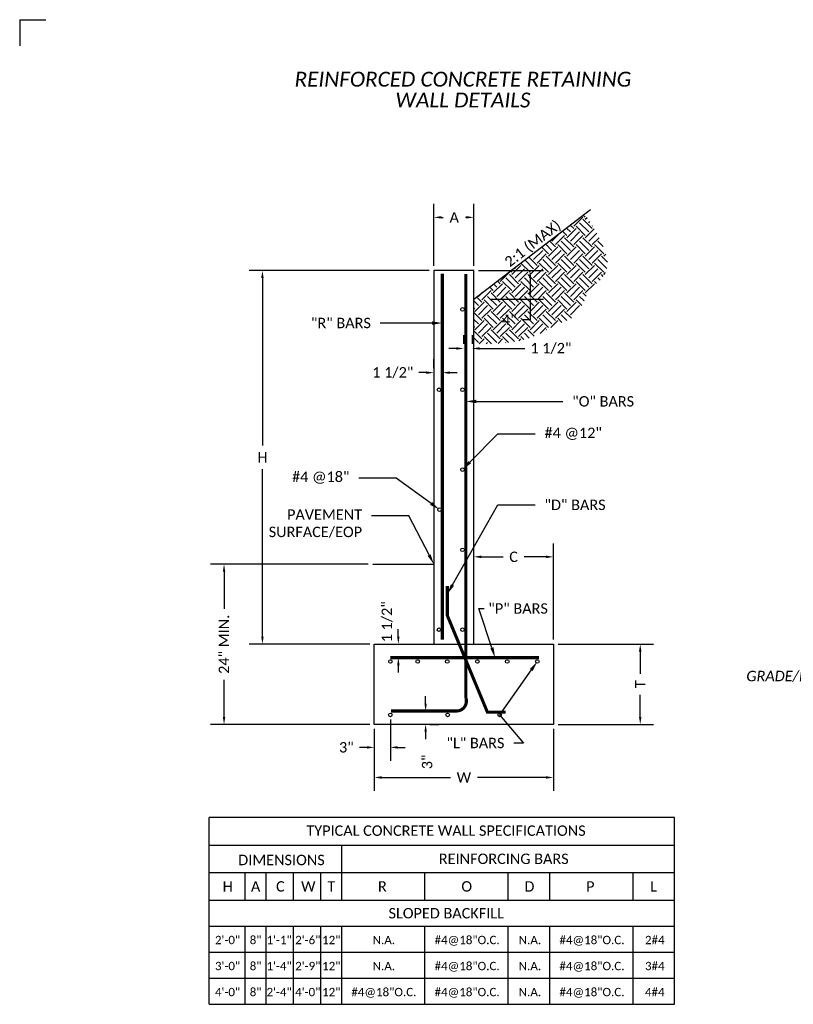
# Model space of a CAD drawing. Header units: feet. Extents: x 2259994 to 2426581, y 202954 to 438869.
# Tile 3 of 12: x 2426409 to 2426420, y 203908 to 203922. Entities that reach past the tile are written whole.
import ezdxf
from ezdxf import colors
from ezdxf.entities.mleader import LeaderData, LeaderLine
from ezdxf.enums import TextEntityAlignment as Align
from ezdxf.math import Vec2, Vec3

# ---------------------------------------------------------------- set-up
doc = ezdxf.new("R2010")
doc.units = ezdxf.units.FT
doc.header["$MEASUREMENT"] = 0
for name, color, linetype in [('PS_P_Object', 92, 'Continuous'), ('SH_Hatch', 14, 'Continuous'), ('SH_Major_Grid_Line', 254, 'Continuous'), ('SH_Minor_Grid_Line', 252, 'Continuous'), ('SH_TextH', 4, 'Continuous'), ('SH_TextM', 7, 'Continuous')]:
    doc.layers.add(name, color=color, linetype=linetype)
doc.layers.add('SH_Half', color=8, linetype='Continuous', plot=False)
doc.styles.add('Slanted Normal (0.14) Font 31', font='calibrii.ttf', dxfattribs={"height": 0.14})
doc.styles.get("Standard").update_dxf_attribs({"font": 'calibri.ttf'})
doc.dimstyles.get("Standard").update_dxf_attribs({"dimtxt": 0.18, "dimasz": 0.18, "dimexe": 0.18, "dimexo": 0.0625, "dimgap": 0.09, "dimtad": 0, "dimtih": 1, "dimtoh": 1, "dimdec": 4, "dimzin": 0, "dimdsep": 46, "dimtxsty": 'Standard', "dimcen": 0.09, "dimadec": 0, "dimazin": 0, "dimtfac": 1, "dimtdec": 4, "dimtofl": 0, "dimtmove": 0, "dimatfit": 3, "dimfxl": 1, "dimtolj": 1, "dimtzin": 0, "dimarcsym": 0})

# ---------------------------------------------------------------- blocks, each defined once
blk = doc.blocks.new('*D999')
at = {"layer": 'Defpoints', "color": 0, "transparency": 16777216}
for p in [(2426414.973, 203916.983), (2426414.973, 203916.98), (2426415.088, 203916.98)]:
    blk.add_point(p, dxfattribs=at)
at = {"layer": 'SH_TextM', "color": 0, "lineweight": -2, "transparency": 16777216}
for p, q in [((2426414.973, 203917.042), (2426414.973, 203917.163)), ((2426415.088, 203917.042), (2426415.088, 203917.163)), ((2426414.873, 203916.983), (2426414.773, 203916.983)), ((2426415.188, 203916.983), (2426415.288, 203916.983))]:
    blk.add_line(p, q, dxfattribs=at)
at = {"layer": 'SH_TextM', "color": 0, "transparency": 16777216}
for points in [[(2426414.873, 203917), (2426414.873, 203916.966), (2426414.973, 203916.983)], [(2426415.188, 203917), (2426415.188, 203916.966), (2426415.088, 203916.983)]]:
    blk.add_solid(points, dxfattribs=at)
at = {"layer": 'SH_TextM', "color": 0, "transparency": 16777216, "insert": (2426414.421, 203916.983), "char_height": 0.1, "attachment_point": 5}
blk.add_mtext('\\A1;{\\H1.4x;1 1/2"}', dxfattribs=at)
blk = doc.blocks.new('*D996')
at = {"layer": 'Defpoints', "color": 0, "transparency": 16777216}
for p in [(2426415.376, 203917.308), (2426415.376, 203917.308), (2426415.491, 203917.308)]:
    blk.add_point(p, dxfattribs=at)
at = {"layer": 'SH_TextM', "color": 0, "lineweight": -2, "transparency": 16777216}
for p, q in [((2426415.376, 203917.37), (2426415.376, 203917.488)), ((2426415.491, 203917.37), (2426415.491, 203917.488)), ((2426415.276, 203917.308), (2426415.176, 203917.308)), ((2426415.591, 203917.308), (2426416.196, 203917.308))]:
    blk.add_line(p, q, dxfattribs=at)
at = {"layer": 'SH_TextM', "color": 0, "transparency": 16777216}
for points in [[(2426415.276, 203917.325), (2426415.276, 203917.291), (2426415.376, 203917.308)], [(2426415.591, 203917.325), (2426415.591, 203917.291), (2426415.491, 203917.308)]]:
    blk.add_solid(points, dxfattribs=at)
at = {"layer": 'SH_TextM', "color": 0, "transparency": 16777216, "insert": (2426416.548, 203917.308), "char_height": 0.1, "attachment_point": 5}
blk.add_mtext('\\A1;{\\H1.4x;1 1/2"}', dxfattribs=at)
blk = doc.blocks.new('*D1000')
at = {"layer": 'Defpoints', "color": 0, "transparency": 16777216}
for p in [(2426415.51, 203914.506), (2426415.51, 203913.333), (2426416.582, 203913.333)]:
    blk.add_point(p, dxfattribs=at)
at = {"layer": 'SH_TextM', "color": 0, "lineweight": -2, "transparency": 16777216}
for p, q in [((2426415.51, 203913.395), (2426415.51, 203914.686)), ((2426416.582, 203913.395), (2426416.582, 203914.686)), ((2426415.61, 203914.506), (2426415.906, 203914.506)), ((2426416.482, 203914.506), (2426416.187, 203914.506))]:
    blk.add_line(p, q, dxfattribs=at)
at = {"layer": 'SH_TextM', "color": 0, "transparency": 16777216}
for points in [[(2426415.61, 203914.523), (2426415.61, 203914.489), (2426415.51, 203914.506)], [(2426416.482, 203914.523), (2426416.482, 203914.489), (2426416.582, 203914.506)]]:
    blk.add_solid(points, dxfattribs=at)
at = {"layer": 'SH_TextM', "color": 0, "transparency": 16777216, "insert": (2426416.046, 203914.506), "char_height": 0.1, "attachment_point": 5}
blk.add_mtext('\\A1;{\\H1.4x;C}', dxfattribs=at)
blk = doc.blocks.new('*D1001')
at = {"layer": 'Defpoints', "color": 0, "transparency": 16777216}
for p in [(2426415.51, 203919.071), (2426414.973, 203918.356), (2426415.51, 203918.356)]:
    blk.add_point(p, dxfattribs=at)
at = {"layer": 'SH_TextM', "color": 0, "lineweight": -2, "transparency": 16777216}
for p, q in [((2426414.973, 203918.419), (2426414.973, 203919.251)), ((2426415.51, 203918.419), (2426415.51, 203919.251)), ((2426415.073, 203919.071), (2426415.097, 203919.071)), ((2426415.41, 203919.071), (2426415.397, 203919.071))]:
    blk.add_line(p, q, dxfattribs=at)
at = {"layer": 'SH_TextM', "color": 0, "transparency": 16777216}
for points in [[(2426415.073, 203919.088), (2426415.073, 203919.055), (2426414.973, 203919.071)], [(2426415.41, 203919.088), (2426415.41, 203919.055), (2426415.51, 203919.071)]]:
    blk.add_solid(points, dxfattribs=at)
at = {"layer": 'SH_TextM', "color": 0, "transparency": 16777216, "insert": (2426415.247, 203919.071), "char_height": 0.1, "attachment_point": 5}
blk.add_mtext('\\A1;{\\H1.4x;A}', dxfattribs=at)
blk = doc.blocks.new('*D1002')
at = {"layer": 'Defpoints', "color": 0, "transparency": 16777216}
for p in [(2426412.667, 203918.356), (2426414.973, 203918.356), (2426414.172, 203913.333)]:
    blk.add_point(p, dxfattribs=at)
at = {"layer": 'SH_TextM', "color": 0, "lineweight": -2, "transparency": 16777216}
for p, q in [((2426414.91, 203918.356), (2426412.487, 203918.356)), ((2426412.667, 203918.256), (2426412.667, 203916.005)), ((2426412.667, 203913.433), (2426412.667, 203915.684)), ((2426414.11, 203913.333), (2426412.487, 203913.333))]:
    blk.add_line(p, q, dxfattribs=at)
at = {"layer": 'SH_TextM', "color": 0, "transparency": 16777216}
for points in [[(2426412.65, 203918.256), (2426412.683, 203918.256), (2426412.667, 203918.356)], [(2426412.65, 203913.433), (2426412.683, 203913.433), (2426412.667, 203913.333)]]:
    blk.add_solid(points, dxfattribs=at)
at = {"layer": 'SH_TextM', "color": 0, "transparency": 16777216, "insert": (2426412.667, 203915.844), "char_height": 0.1, "attachment_point": 5}
blk.add_mtext('\\A1;{\\H1.4x;H}', dxfattribs=at)
blk = doc.blocks.new('*D1003')
at = {"layer": 'Defpoints', "color": 0, "transparency": 16777216}
for p in [(2426414.862, 203912.433), (2426414.862, 203912.253), (2426414.862, 203912.253)]:
    blk.add_point(p, dxfattribs=at)
at = {"layer": 'SH_TextM', "color": 0, "lineweight": -2, "transparency": 16777216}
for p, q in [((2426414.862, 203912.533), (2426414.862, 203912.633)), ((2426414.925, 203912.433), (2426415.042, 203912.433)), ((2426414.862, 203912.153), (2426414.862, 203912.053)), ((2426414.925, 203912.253), (2426415.042, 203912.253))]:
    blk.add_line(p, q, dxfattribs=at)
at = {"layer": 'SH_TextM', "color": 0, "transparency": 16777216}
for points in [[(2426414.846, 203912.533), (2426414.879, 203912.533), (2426414.862, 203912.433)], [(2426414.846, 203912.153), (2426414.879, 203912.153), (2426414.862, 203912.253)]]:
    blk.add_solid(points, dxfattribs=at)
at = {"layer": 'SH_TextM', "color": 0, "transparency": 16777216, "insert": (2426414.883, 203911.749), "char_height": 0.1, "attachment_point": 5, "rotation": 90}
blk.add_mtext('\\A1;{\\H1.4x;3"}', dxfattribs=at)
blk = doc.blocks.new('*D1004')
at = {"layer": 'Defpoints', "color": 0, "transparency": 16777216}
for p in [(2426414.388, 203912.381), (2426414.172, 203912.253), (2426414.172, 203911.944)]:
    blk.add_point(p, dxfattribs=at)
at = {"layer": 'SH_TextM', "color": 0, "lineweight": -2, "transparency": 16777216}
for p, q in [((2426414.388, 203912.318), (2426414.388, 203911.764)), ((2426414.172, 203912.191), (2426414.172, 203911.764)), ((2426414.072, 203911.944), (2426413.972, 203911.944)), ((2426414.488, 203911.944), (2426414.588, 203911.944))]:
    blk.add_line(p, q, dxfattribs=at)
at = {"layer": 'SH_TextM', "color": 0, "transparency": 16777216}
for points in [[(2426414.072, 203911.96), (2426414.072, 203911.927), (2426414.172, 203911.944)], [(2426414.488, 203911.96), (2426414.488, 203911.927), (2426414.388, 203911.944)]]:
    blk.add_solid(points, dxfattribs=at)
at = {"layer": 'SH_TextM', "color": 0, "transparency": 16777216, "insert": (2426413.796, 203911.944), "char_height": 0.1, "attachment_point": 5}
blk.add_mtext('\\A1;{\\H1.4x;3"}', dxfattribs=at)
blk = doc.blocks.new('*D1005')
at = {"layer": 'Defpoints', "color": 0, "transparency": 16777216}
for p in [(2426414.172, 203912.253), (2426416.582, 203912.253), (2426414.172, 203911.539)]:
    blk.add_point(p, dxfattribs=at)
at = {"layer": 'SH_TextM', "color": 0, "lineweight": -2, "transparency": 16777216}
for p, q in [((2426414.172, 203912.191), (2426414.172, 203911.359)), ((2426416.582, 203912.191), (2426416.582, 203911.359)), ((2426414.272, 203911.539), (2426415.196, 203911.539)), ((2426416.482, 203911.539), (2426415.559, 203911.539))]:
    blk.add_line(p, q, dxfattribs=at)
at = {"layer": 'SH_TextM', "color": 0, "transparency": 16777216}
for points in [[(2426414.272, 203911.556), (2426414.272, 203911.522), (2426414.172, 203911.539)], [(2426416.482, 203911.556), (2426416.482, 203911.522), (2426416.582, 203911.539)]]:
    blk.add_solid(points, dxfattribs=at)
at = {"layer": 'SH_TextM', "color": 0, "transparency": 16777216, "insert": (2426415.377, 203911.539), "char_height": 0.1, "attachment_point": 5}
blk.add_mtext('\\A1;{\\H1.4x;W}', dxfattribs=at)
blk = doc.blocks.new('*D1006')
at = {"layer": 'Defpoints', "color": 0, "transparency": 16777216}
for p in [(2426414.151, 203914.407), (2426412.15, 203912.253), (2426414.172, 203912.253)]:
    blk.add_point(p, dxfattribs=at)
at = {"layer": 'SH_TextM', "color": 0, "lineweight": -2, "transparency": 16777216}
for p, q in [((2426414.088, 203914.407), (2426411.97, 203914.407)), ((2426412.15, 203914.307), (2426412.15, 203913.808)), ((2426412.15, 203912.353), (2426412.15, 203912.853)), ((2426414.11, 203912.253), (2426411.97, 203912.253))]:
    blk.add_line(p, q, dxfattribs=at)
at = {"layer": 'SH_TextM', "color": 0, "transparency": 16777216}
for points in [[(2426412.134, 203914.307), (2426412.167, 203914.307), (2426412.15, 203914.407)], [(2426412.134, 203912.353), (2426412.167, 203912.353), (2426412.15, 203912.253)]]:
    blk.add_solid(points, dxfattribs=at)
at = {"layer": 'SH_TextM', "color": 0, "transparency": 16777216, "insert": (2426412.15, 203913.33), "char_height": 0.1, "attachment_point": 5, "rotation": 90}
blk.add_mtext('\\A1;{\\H1.4x;24" MIN.}', dxfattribs=at)
blk = doc.blocks.new('*D997')
at = {"layer": 'Defpoints', "color": 0, "transparency": 16777216}
for p in [(2426416.582, 203913.333), (2426416.582, 203912.253), (2426417.75, 203912.253)]:
    blk.add_point(p, dxfattribs=at)
at = {"layer": 'SH_TextM', "color": 0, "lineweight": -2, "transparency": 16777216}
for p, q in [((2426416.645, 203913.333), (2426417.93, 203913.333)), ((2426417.75, 203913.233), (2426417.75, 203912.935)), ((2426417.75, 203912.353), (2426417.75, 203912.651)), ((2426416.645, 203912.253), (2426417.93, 203912.253))]:
    blk.add_line(p, q, dxfattribs=at)
at = {"layer": 'SH_TextM', "color": 0, "transparency": 16777216}
for points in [[(2426417.733, 203913.233), (2426417.766, 203913.233), (2426417.75, 203913.333)], [(2426417.733, 203912.353), (2426417.766, 203912.353), (2426417.75, 203912.253)]]:
    blk.add_solid(points, dxfattribs=at)
at = {"layer": 'SH_TextM', "color": 0, "transparency": 16777216, "insert": (2426417.75, 203912.793), "char_height": 0.1, "attachment_point": 5, "rotation": 90}
blk.add_mtext('\\A1;{\\H1.4x;T}', dxfattribs=at)
blk = doc.blocks.new('*D1007')
at = {"layer": 'Defpoints', "color": 0, "transparency": 16777216}
for p in [(2426414.495, 203913.333), (2426414.495, 203913.333), (2426414.495, 203913.149)]:
    blk.add_point(p, dxfattribs=at)
at = {"layer": 'SH_TextM', "color": 0, "lineweight": -2, "transparency": 16777216}
for p, q in [((2426414.495, 203913.433), (2426414.495, 203913.533)), ((2426414.558, 203913.333), (2426414.675, 203913.333)), ((2426414.558, 203913.149), (2426414.675, 203913.149)), ((2426414.495, 203913.049), (2426414.495, 203912.949))]:
    blk.add_line(p, q, dxfattribs=at)
at = {"layer": 'SH_TextM', "color": 0, "transparency": 16777216}
for points in [[(2426414.479, 203913.433), (2426414.512, 203913.433), (2426414.495, 203913.333)], [(2426414.479, 203913.049), (2426414.512, 203913.049), (2426414.495, 203913.149)]]:
    blk.add_solid(points, dxfattribs=at)
at = {"layer": 'SH_TextM', "color": 0, "transparency": 16777216, "insert": (2426414.345, 203913.633), "char_height": 0.1, "attachment_point": 5, "rotation": 90}
blk.add_mtext('\\A1;{\\H1.4x;1 1/2"}', dxfattribs=at)
blk = doc.blocks.new('*D1010')
at = {"layer": 'Defpoints', "color": 0, "transparency": 16777216}
for p in [(2426415.51, 203918.356), (2426415.684, 203917.973), (2426416.268, 203917.973)]:
    blk.add_point(p, dxfattribs=at)
at = {"layer": 'SH_TextM', "color": 0, "lineweight": -2, "transparency": 16777216}
for p, q in [((2426415.572, 203918.356), (2426416.448, 203918.356)), ((2426416.268, 203918.256), (2426416.268, 203918.073)), ((2426415.746, 203917.973), (2426416.448, 203917.973)), ((2426416.268, 203917.973), (2426416.268, 203917.693)), ((2426416.268, 203917.693), (2426416.168, 203917.693))]:
    blk.add_line(p, q, dxfattribs=at)
at = {"layer": 'SH_TextM', "color": 0, "transparency": 16777216}
for points in [[(2426416.252, 203918.256), (2426416.285, 203918.256), (2426416.268, 203918.356)], [(2426416.252, 203918.073), (2426416.285, 203918.073), (2426416.268, 203917.973)]]:
    blk.add_solid(points, dxfattribs=at)
at = {"layer": 'SH_TextM', "color": 0, "transparency": 16777216, "insert": (2426415.989, 203917.693), "char_height": 0.1, "attachment_point": 5}
blk.add_mtext('\\A1;{\\H1.4x;4"}', dxfattribs=at)

msp = doc.modelspace()

# ---------------------------------------------------------------- hatches: boundary and pattern name
at = {"layer": 'SH_Hatch'}
h = msp.add_hatch(dxfattribs=at)
h.set_pattern_fill('EARTH', color=256, scale=0.7, angle=45, style=0)
h.set_pattern_definition([(45, (2426395.0768, 203907.31991), (0, 0.2474874), [0.175, -0.175]), (45, (2426395.0304, 203907.36631), (0, 0.2474874), [0.175, -0.175]), (45, (2426394.984, 203907.41272), (0, 0.2474874), [0.175, -0.175]), (135, (2426394.984, 203907.44365), (-0.2474874, 2e-17), [0.175, -0.175]), (135, (2426395.0304, 203907.49006), (-0.2474874, 2e-17), [0.175, -0.175]), (135, (2426395.0768, 203907.53646), (-0.2474874, 2e-17), [0.175, -0.175])])
h.paths.add_polyline_path([(2426416.81476, 203917.70882), (2426416.85178, 203917.73132), (2426416.8841, 203917.75767), (2426416.91148, 203917.78881), (2426416.9348, 203917.8241), (2426416.9552, 203917.86249), (2426416.97383, 203917.90292), (2426416.99184, 203917.94433), (2426417.00505, 203917.97384), (2426415.50967, 203917.97305), (2426415.50967, 203917.36916), (2426415.74934, 203917.36991), (2426415.94423, 203917.38309), (2426416.10058, 203917.4061), (2426416.2246, 203917.43634), (2426416.32252, 203917.47123), (2426416.40058, 203917.50816), (2426416.46499, 203917.54456), (2426416.52199, 203917.57781), (2426416.57669, 203917.606), (2426416.62969, 203917.62982), (2426416.6805, 203917.65065), (2426416.72862, 203917.66985), (2426416.77354, 203917.68878)])
h.paths.add_polyline_path([(2426417.30755, 203918.46881), (2426417.30193, 203918.51458), (2426417.29118, 203918.56344), (2426417.27539, 203918.61552), (2426417.25464, 203918.67097), (2426417.22917, 203918.72964), (2426417.19987, 203918.79036), (2426417.16779, 203918.85167), (2426417.13396, 203918.91213), (2426417.09945, 203918.97029), (2426417.06528, 203919.02471), (2426417.03252, 203919.07393), (2426417.0022, 203919.1165), (2426415.50967, 203917.97305), (2426417.00505, 203917.97384), (2426417.01036, 203917.98568), (2426417.03055, 203918.02592), (2426417.05355, 203918.06397), (2426417.08011, 203918.0991), (2426417.10945, 203918.1317), (2426417.14036, 203918.1625), (2426417.17167, 203918.19219), (2426417.20219, 203918.22148), (2426417.23073, 203918.25109), (2426417.25611, 203918.28172), (2426417.27714, 203918.31408), (2426417.29284, 203918.34878), (2426417.30309, 203918.38604), (2426417.30796, 203918.42601)])

# ---------------------------------------------------------------- linework, layer by layer
at = {"layer": 'PS_P_Object'}
for points in [[(2426415.50967, 203917.97305), (2426417.07928, 203919.17555)], [(2426414.1506, 203914.4073), (2426414.97285, 203914.4073)]]:
    msp.add_lwpolyline(points, dxfattribs=at)
for points in [[(2426414.97285, 203913.33285), (2426415.50967, 203913.33285), (2426415.50967, 203918.35603), (2426414.97285, 203918.35603)], [(2426414.17218, 203913.33285), (2426416.58249, 203913.33285), (2426416.58249, 203912.25325), (2426414.17218, 203912.25325)]]:
    msp.add_lwpolyline(points, close=True, dxfattribs=at)
at = {"layer": 'PS_P_Object', "const_width": 0.042}
msp.add_lwpolyline([(2426414.3974, 203912.43334), (2426415.27811, 203912.43334, 0.5128437), (2426415.40393, 203912.60844), (2426415.40393, 203918.31163)], format="xyb", dxfattribs=at)
for points in [[(2426415.08773, 203913.39046), (2426415.08773, 203918.31185)], [(2426415.15519, 203914.11497), (2426415.15519, 203913.71521), (2426415.69346, 203912.41741), (2426415.94038, 203912.41741)], [(2426414.38617, 203913.14946), (2426416.38574, 203913.14946)]]:
    msp.add_lwpolyline(points, dxfattribs=at)
at = {"layer": 'PS_P_Object'}
for centre in [(2426415.35895, 203917.83262), (2426415.04276, 203916.75305), (2426415.35895, 203916.75305), (2426415.35895, 203915.67946), (2426415.04982, 203915.14132), (2426415.35895, 203914.60004), (2426415.04276, 203913.52639), (2426415.35895, 203913.52639), (2426414.38799, 203913.09895), (2426414.75596, 203913.09895), (2426415.15299, 203913.09895), (2426415.55824, 203913.09895), (2426415.96038, 203913.09895), (2426416.36471, 203913.09895), (2426414.38799, 203912.38069), (2426415.15887, 203912.38069), (2426415.85844, 203912.38069)]:
    msp.add_circle(centre, 0.02427, dxfattribs=at)
at = {"layer": 'SH_Half'}
for q in [(2426409.75068, 203921.72931), (2426409.40068, 203921.37931)]:
    msp.add_line((2426409.40068, 203921.72931), q, dxfattribs=at)
at = {"layer": 'SH_Major_Grid_Line'}
for p, q in [((2426413.73294, 203909.88883), (2426413.73294, 203910.63083)), ((2426411.95219, 203910.25983), (2426418.21294, 203910.25983)), ((2426412.43519, 203909.88883), (2426412.43519, 203910.25983)), ((2426412.71519, 203909.88883), (2426412.71519, 203910.25983)), ((2426413.08406, 203909.88883), (2426413.08406, 203910.25983)), ((2426413.45294, 203909.88883), (2426413.45294, 203910.25983)), ((2426414.85294, 203909.88883), (2426414.85294, 203910.25983)), ((2426415.97294, 203909.88883), (2426415.97294, 203910.25983)), ((2426416.53294, 203909.88883), (2426416.53294, 203910.25983)), ((2426417.65294, 203909.88883), (2426417.65294, 203910.25983)), ((2426411.95219, 203909.88883), (2426418.21294, 203909.88883)), ((2426412.43519, 203908.48883), (2426412.43519, 203909.53883)), ((2426412.43519, 203908.48883), (2426412.43519, 203909.53883)), ((2426412.71519, 203908.48883), (2426412.71519, 203909.53883)), ((2426412.71519, 203908.48883), (2426412.71519, 203909.53883)), ((2426413.08406, 203908.48883), (2426413.08406, 203909.53883)), ((2426413.08406, 203908.48883), (2426413.08406, 203909.53883)), ((2426413.45294, 203908.48883), (2426413.45294, 203909.53883)), ((2426413.45294, 203908.48883), (2426413.45294, 203909.53883)), ((2426413.73294, 203908.48883), (2426413.73294, 203909.53883)), ((2426413.73294, 203908.48883), (2426413.73294, 203909.53883)), ((2426414.85294, 203908.48883), (2426414.85294, 203909.53883)), ((2426414.85294, 203908.48883), (2426414.85294, 203909.53883)), ((2426415.97294, 203908.48883), (2426415.97294, 203909.53883)), ((2426415.97294, 203908.48883), (2426415.97294, 203909.53883)), ((2426416.53294, 203908.48883), (2426416.53294, 203909.53883)), ((2426416.53294, 203908.48883), (2426416.53294, 203909.53883)), ((2426417.65294, 203908.48883), (2426417.65294, 203909.53883)), ((2426417.65294, 203908.48883), (2426417.65294, 203909.53883))]:
    msp.add_line(p, q, dxfattribs=at)
at = {"layer": 'SH_Minor_Grid_Line'}
for p, q in [((2426411.95219, 203909.88883), (2426418.21294, 203909.88883)), ((2426411.95219, 203909.53883), (2426418.21294, 203909.53883)), ((2426411.95219, 203909.18883), (2426418.21294, 203909.18883)), ((2426411.95219, 203908.83883), (2426418.21294, 203908.83883))]:
    msp.add_line(p, q, dxfattribs=at)
at = {"layer": 'SH_TextH'}
for p, q in [((2426418.21294, 203911.00183), (2426411.95219, 203911.00183)), ((2426411.95219, 203908.48883), (2426411.95219, 203911.00183)), ((2426418.21294, 203908.48883), (2426418.21294, 203911.00183)), ((2426411.95219, 203910.63083), (2426418.21294, 203910.63083)), ((2426411.95219, 203908.48883), (2426418.21294, 203908.48883))]:
    msp.add_line(p, q, dxfattribs=at)

# ---------------------------------------------------------------- texts
at = {"layer": 'SH_TextH', "insert": (2426415.36397, 203921.02924), "char_height": 0.2, "width": 4.6926697, "attachment_point": 2, "line_spacing_factor": 0.840156}
msp.add_mtext('{\\fCalibri|b0|i1|c0|p34;REINFORCED CONCRETE RETAINING WALL DETAILS}', dxfattribs=at)
at = {"layer": 'SH_TextM'}
msp.add_text('TYPICAL CONCRETE WALL SPECIFICATIONS', height=0.14, dxfattribs=at).set_placement((2426415.13663, 203910.75439), align=Align.CENTER)
for s, height, p in [('DIMENSIONS', 0.14, (2426412.92314, 203910.42983)), ('REINFORCING BARS', 0.14, (2426415.91351, 203910.44533)), ('C', 0.14, (2426412.90834, 203910.07433)), ('O', 0.14, (2426415.41536, 203910.07433)), ('H', 0.14, (2426412.19947, 203910.07433)), ('A', 0.14, (2426412.57519, 203910.07433)), ('W', 0.14, (2426413.28395, 203910.07433)), ('T', 0.14, (2426413.59294, 203910.07433)), ('R', 0.14, (2426414.2799, 203910.07433)), ('D', 0.14, (2426416.25877, 203910.07433)), ('P', 0.14, (2426417.07815, 203910.07433)), ('L', 0.14, (2426417.92845, 203910.07433)), ('SLOPED BACKFILL', 0.14, (2426415.13962, 203909.71383)), ('2\'-0"', 0.112, (2426412.19747, 203909.35355)), ('8"', 0.112, (2426412.57519, 203909.35355)), ('1\'-1"', 0.112, (2426412.89129, 203909.35355)), ('2\'-6"', 0.112, (2426413.27684, 203909.35355)), ('12"', 0.112, (2426413.59294, 203909.35355)), ('N.A.', 0.112, (2426414.30078, 203909.35355)), ('#4@18"O.C.', 0.112, (2426415.42078, 203909.35355)), ('N.A.', 0.112, (2426416.2656, 203909.35355)), ('#4@18"O.C.', 0.112, (2426417.10078, 203909.35355)), ('2#4', 0.112, (2426417.9456, 203909.35355)), ('3\'-0"', 0.112, (2426412.19747, 203909.00355)), ('8"', 0.112, (2426412.57519, 203909.00355)), ('1\'-4"', 0.112, (2426412.89129, 203909.00355)), ('2\'-9"', 0.112, (2426413.27684, 203909.00355)), ('12"', 0.112, (2426413.59294, 203909.00355)), ('N.A.', 0.112, (2426414.30078, 203909.00355)), ('#4@18"O.C.', 0.112, (2426415.42078, 203909.00355)), ('N.A.', 0.112, (2426416.2656, 203909.00355)), ('#4@18"O.C.', 0.112, (2426417.10078, 203909.00355)), ('3#4', 0.112, (2426417.9456, 203909.00355)), ('4\'-0"', 0.112, (2426412.19747, 203908.65355)), ('8"', 0.112, (2426412.57519, 203908.65355)), ('2\'-4"', 0.112, (2426412.89129, 203908.65355)), ('4\'-0"', 0.112, (2426413.27684, 203908.65355)), ('12"', 0.112, (2426413.59294, 203908.65355)), ('#4@18"O.C.', 0.112, (2426414.30078, 203908.65355)), ('#4@18"O.C.', 0.112, (2426415.42078, 203908.65355)), ('N.A.', 0.112, (2426416.2656, 203908.65355)), ('#4@18"O.C.', 0.112, (2426417.10078, 203908.65355)), ('4#4', 0.112, (2426417.9456, 203908.65355))]:
    msp.add_text(s, height=height, dxfattribs=at).set_placement(p, align=Align.MIDDLE_CENTER)
at = {"layer": 'SH_TextM', "insert": (2426415.9082, 203918.50644), "char_height": 0.14, "attachment_point": 1, "rotation": 37.622856}
msp.add_mtext_dynamic_manual_height_columns('2:1 (MAX)', width=3.2368876, gutter_width=1.4, heights=[0], dxfattribs=at)

# ---------------------------------------------------------------- dimensions: what is measured, and where the dimension line sits
at = {"layer": 'SH_TextM'}
for base, p1, p2, text, picture, middle in [((2426415.50967, 203919.07146), (2426414.97285, 203918.35603), (2426415.50967, 203918.35603), '{\\H1.4x;A}', '*D1001', (2426415.24676, 203919.07146)), ((2426415.3761, 203917.30784), (2426415.49097, 203917.30784), (2426415.3761, 203917.30784), '{\\H1.4x;1 1/2"}', '*D996', (2426416.54753, 203917.30784))]:
    dim = msp.add_linear_dim(base=base, p1=p1, p2=p2, text=text, dimstyle='Standard', override={"dimtxt": 0.1, "dimasz": 0.1}, dxfattribs=at)
    dim.commit()
    dim.dimension.update_dxf_attribs({"geometry": picture, "text_midpoint": middle, "dimtype": 160})
dim = msp.add_linear_dim(base=(2426412.6665, 203918.35603), p1=(2426414.17218, 203913.33285), p2=(2426414.97285, 203918.35603), angle=90, text='{\\H1.4x;H}', dimstyle='Standard', override={"dimtxt": 0.1, "dimasz": 0.1}, dxfattribs=at)
dim.commit()
dim.dimension.update_dxf_attribs({"geometry": '*D1002', "text_midpoint": (2426412.6665, 203915.84444)})
dim = msp.add_linear_dim(base=(2426416.26846, 203917.97305), p1=(2426415.50967, 203918.35603), p2=(2426415.6838, 203917.97305), angle=90, text='{\\H1.4x;4"}', dimstyle='Standard', override={"dimtxt": 0.1, "dimasz": 0.1}, dxfattribs=at)
dim.commit()
dim.dimension.update_dxf_attribs({"geometry": '*D1010', "text_midpoint": (2426415.98929, 203917.69305), "dimtype": 160})
for base, p1, p2, text, picture, middle in [((2426414.97285, 203916.98299), (2426415.08773, 203916.97988), (2426414.97285, 203916.97988), '{\\H1.4x;1 1/2"}', '*D999', (2426414.42116, 203916.98299)), ((2426415.50967, 203914.50598), (2426416.58249, 203913.33285), (2426415.50967, 203913.33285), '{\\H1.4x;C}', '*D1000', (2426416.04608, 203914.50598)), ((2426414.17218, 203911.94374), (2426414.38799, 203912.38069), (2426414.17218, 203912.25325), '{\\H1.4x;3"}', '*D1004', (2426413.79598, 203911.94374)), ((2426414.17218, 203911.53912), (2426416.58249, 203912.25325), (2426414.17218, 203912.25325), '{\\H1.4x;W}', '*D1005', (2426415.37734, 203911.53912))]:
    dim = msp.add_linear_dim(base=base, p1=p1, p2=p2, text=text, dimstyle='Standard', override={"dimtxt": 0.1, "dimasz": 0.1}, dxfattribs=at)
    dim.commit()
    dim.dimension.update_dxf_attribs({"geometry": picture, "text_midpoint": middle})
for base, p1, p2, text, picture, middle in [((2426412.15026, 203912.25325), (2426414.1506, 203914.4073), (2426414.17218, 203912.25325), '{\\H1.4x;24" MIN.}', '*D1006', (2426412.15026, 203913.33027)), ((2426417.74978, 203912.25325), (2426416.58249, 203913.33285), (2426416.58249, 203912.25325), '{\\H1.4x;T}', '*D997', (2426417.74978, 203912.79305))]:
    dim = msp.add_linear_dim(base=base, p1=p1, p2=p2, angle=90, text=text, dimstyle='Standard', override={"dimtxt": 0.1, "dimasz": 0.1, "dimtmove": 2}, dxfattribs=at)
    dim.commit()
    dim.dimension.update_dxf_attribs({"geometry": picture, "text_midpoint": middle, "text_rotation": 90})
for base, p1, p2, text, picture, middle in [((2426414.49524, 203913.33285), (2426414.49524, 203913.14946), (2426414.49524, 203913.33285), '{\\H1.4x;1 1/2"}', '*D1007', (2426414.3448, 203913.63298)), ((2426414.86228, 203912.25325), (2426414.86228, 203912.43334), (2426414.86228, 203912.25325), '{\\H1.4x;3"}', '*D1003', (2426414.88292, 203911.74925))]:
    dim = msp.add_linear_dim(base=base, p1=p1, p2=p2, angle=90, text=text, dimstyle='Standard', override={"dimtxt": 0.1, "dimasz": 0.1, "dimtmove": 2}, dxfattribs=at)
    dim.commit()
    dim.dimension.update_dxf_attribs({"geometry": picture, "text_midpoint": middle, "dimtype": 160, "text_rotation": 90})

# ---------------------------------------------------------------- leaders
ml = msp.add_multileader_mtext('Standard', dxfattribs=at)
ml.set_content('"R" BARS', color=256)
ml.set_leader_properties()
ml.build(insert=Vec2(0, 0))
ml.multileader.update_dxf_attribs({"dogleg_length": 0.36, "arrow_head_size": 0.14})
ctx = ml.context
ctx.base_point, ctx.char_height, ctx.arrow_head_size, ctx.landing_gap_size, ctx.plane_origin = Vec3(2426413.20749, 203917.64965), 0.14, 0.14, 0.126, Vec3(2426415.08773, 203917.64965)
ctx.text_align_type = 2
notes = []
notes.append((ctx, [(1, (1, 1, 0), (2426414.75568, 203917.64965), (-1, 0), 0.504, [(0, [(2426415.08773, 203917.64965)], 0, [])])]))
ctx.mtext.insert, ctx.mtext.alignment, ctx.mtext.flow_direction = Vec3(2426414.12568, 203917.72085), 3, 5
ml = msp.add_multileader_mtext('Standard', dxfattribs=at)
ml.set_content('"O" BARS', color=256)
ml.set_leader_properties()
ml.build(insert=Vec2(0, 0))
ml.multileader.update_dxf_attribs({"dogleg_length": 0.36, "arrow_head_size": 0.14})
ctx = ml.context
ctx.base_point, ctx.char_height, ctx.arrow_head_size, ctx.landing_gap_size, ctx.plane_origin = Vec3(2426416.70863, 203916.59608), 0.14, 0.14, 0.126, Vec3(2426415.40393, 203916.59608)
notes.append((ctx, [(0, (1, 1, 0), (2426416.20463, 203916.59608), (1, 0), 0.504, [(0, [(2426415.40393, 203916.59608)], 0, [])])]))
ctx.mtext.insert, ctx.mtext.flow_direction = Vec3(2426416.83463, 203916.66711), 5
ml = msp.add_multileader_mtext('Standard', dxfattribs=at)
ml.set_content('#4 @12"', color=256)
ml.set_leader_properties()
ml.build(insert=Vec2(0, 0))
ml.multileader.update_dxf_attribs({"dogleg_length": 0.36, "arrow_head_size": 0.14})
ctx = ml.context
ctx.base_point, ctx.char_height, ctx.arrow_head_size, ctx.landing_gap_size, ctx.plane_origin = Vec3(2426416.33597, 203916.16008), 0.14, 0.14, 0.126, Vec3(2426415.35895, 203915.67946)
notes.append((ctx, [(0, (1, 1, 0), (2426415.83197, 203916.16008), (1, 0), 0.504, [(0, [(2426415.35895, 203915.67946)], 0, [])])]))
ctx.mtext.insert, ctx.mtext.flow_direction = Vec3(2426416.46197, 203916.24317), 5
ml = msp.add_multileader_mtext('Standard', dxfattribs=at)
ml.set_content('#4 @18"', color=256)
ml.set_leader_properties()
ml.build(insert=Vec2(0, 0))
ml.multileader.update_dxf_attribs({"dogleg_length": 0.36, "arrow_head_size": 0.14})
ctx = ml.context
ctx.base_point, ctx.char_height, ctx.arrow_head_size, ctx.landing_gap_size, ctx.plane_origin = Vec3(2426412.95201, 203915.56271), 0.14, 0.14, 0.126, Vec3(2426415.04982, 203915.14132)
ctx.text_align_type = 2
notes.append((ctx, [(1, (1, 1, 0), (2426414.4681, 203915.56271), (-1, 0), 0.504, [(0, [(2426415.04982, 203915.14132)], 0, [])])]))
ctx.mtext.insert, ctx.mtext.alignment, ctx.mtext.flow_direction = Vec3(2426413.8381, 203915.65329), 3, 5
ml = msp.add_multileader_mtext('Standard', dxfattribs=at)
ml.set_content('"D" BARS', color=256)
ml.set_leader_properties()
ml.build(insert=Vec2(0, 0))
ml.multileader.update_dxf_attribs({"dogleg_length": 0.36, "arrow_head_size": 0.14})
ctx = ml.context
ctx.base_point, ctx.char_height, ctx.arrow_head_size, ctx.landing_gap_size, ctx.plane_origin = Vec3(2426416.33597, 203915.20414), 0.14, 0.14, 0.126, Vec3(2426415.35895, 203914.72352)
notes.append((ctx, [(0, (1, 1, 0), (2426415.83197, 203915.20414), (1, 0), 0.504, [(0, [(2426415.15519, 203914.0065)], 0, [])])]))
ctx.mtext.insert, ctx.mtext.flow_direction = Vec3(2426416.46197, 203915.27533), 5
ml = msp.add_multileader_mtext('Standard', dxfattribs=at)
ml.set_content('PAVEMENT SURFACE/EOP', color=256)
ml.set_leader_properties()
ml.build(insert=Vec2(0, 0))
ml.multileader.update_dxf_attribs({"dogleg_length": 0.36, "arrow_head_size": 0.14})
ctx = ml.context
ctx.base_point, ctx.char_height, ctx.arrow_head_size, ctx.landing_gap_size, ctx.plane_origin = Vec3(2426412.62928, 203915.0597), 0.14, 0.14, 0.126, Vec3(2426414.58925, 203914.4073)
ctx.text_align_type = 2
notes.append((ctx, [(1, (1, 1, 0), (2426414.63753, 203915.0597), (-1, 0), 0.504, [(0, [(2426414.97285, 203914.4073)], 0, [])])]))
ctx.mtext.insert, ctx.mtext.width, ctx.mtext.defined_height, ctx.mtext.alignment, ctx.mtext.flow_direction = Vec3(2426414.00753, 203915.14483), 0.7110273, 0.73805, 3, 5
ml = msp.add_multileader_mtext('Standard', dxfattribs=at)
ml.set_content('"P" BARS', color=256)
ml.set_leader_properties()
ml.build(insert=Vec2(0, 0))
ml.multileader.update_dxf_attribs({"dogleg_length": 0.36, "arrow_head_size": 0.14})
ctx = ml.context
ctx.base_point, ctx.char_height, ctx.arrow_head_size, ctx.landing_gap_size, ctx.plane_origin = Vec3(2426415.65019, 203913.81039), 0.14, 0.14, 0.056, Vec3(2426415.35895, 203913.32976)
notes.append((ctx, [(0, (1, 1, 0), (2426415.57907, 203913.81039), (1, 0), 0.07112, [(0, [(2426415.79796, 203913.14946)], 0, [])])]))
ctx.mtext.insert, ctx.mtext.line_spacing_factor, ctx.mtext.flow_direction = Vec3(2426415.70619, 203913.88158), 0.6, 5
ml = msp.add_multileader_mtext('Standard', dxfattribs=at)
ml.set_content('FINISHED GRADE/PAVEMENT SURFACE', color=256, style='Slanted Normal (0.14) Font 31')
ml.set_leader_properties()
ml.build(insert=Vec2(0, 0))
ml.multileader.update_dxf_attribs({"dogleg_length": 0.36, "arrow_head_size": 0.14})
ctx = ml.context
ctx.base_point, ctx.char_height, ctx.arrow_head_size, ctx.landing_gap_size, ctx.plane_origin = Vec3(2426419.02906, 203913.1359), 0.14, 0.14, 0.126, Vec3(2426422.09093, 203912.71451)
ctx.text_align_type = 2
notes.append((ctx, [(1, (1, 1, 0), (2426421.50922, 203913.1359), (-1, 0), 0.504, [(0, [(2426422.19394, 203912.33658)], 0, [])])]))
ctx.mtext.insert, ctx.mtext.width, ctx.mtext.alignment, ctx.mtext.flow_direction = Vec3(2426420.89408, 203913.20693), 0.6235933, 3, 5
ml = msp.add_multileader_mtext('Standard', dxfattribs=at)
ml.set_content('"L" BARS', color=256)
ml.set_leader_properties()
ml.build(insert=Vec2(0, 0))
ml.multileader.update_dxf_attribs({"dogleg_length": 0.36, "arrow_head_size": 0.14})
ctx = ml.context
ctx.base_point, ctx.char_height, ctx.arrow_head_size, ctx.landing_gap_size, ctx.plane_origin = Vec3(2426415.03144, 203912.00178), 0.14, 0.14, 0.126, Vec3(2426415.35895, 203911.52115)
ctx.text_align_type = 2
notes.append((ctx, [(1, (1, 1, 0), (2426416.18038, 203912.00178), (-1, 0), 0.13179, [(1, [(2426416.36471, 203913.09895), (2426415.85844, 203912.38069)], 0, [])])]))
ctx.mtext.insert, ctx.mtext.alignment, ctx.mtext.flow_direction = Vec3(2426415.9226, 203912.0728), 3, 5
for ctx, leaders in notes:
    for number, flags, end, landing, length, lines in leaders:
        leader = LeaderData()
        leader.index, (leader.has_last_leader_line, leader.has_dogleg_vector, leader.attachment_direction) = number, flags
        leader.last_leader_point, leader.dogleg_vector, leader.dogleg_length = Vec3(end), Vec3(landing), length
        for number, points, colour, breaks in lines:
            line = LeaderLine()
            line.index, line.vertices, line.color, line.breaks = number, Vec3.list(points), colors.encode_raw_color(colour), breaks
            leader.lines.append(line)
        ctx.leaders.append(leader)

doc.saveas('drawing.dxf')
